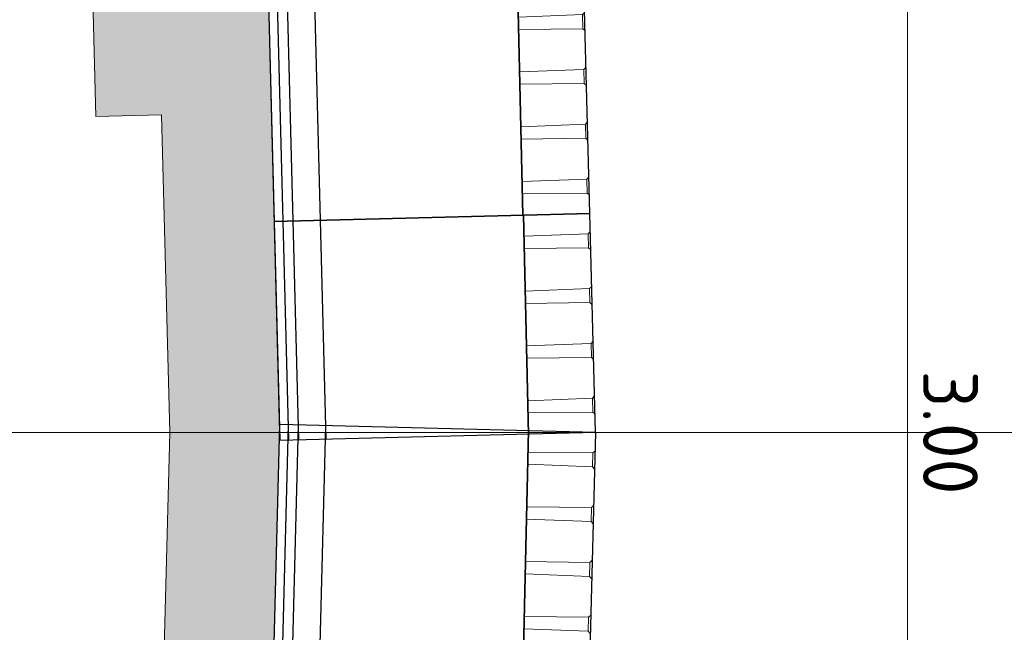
# Model space of a CAD drawing. Header units: metres. Extents: x 232680 to 233262, y 554200 to 554550.
# Tile 198 of 254: x 232760 to 232762.24, y 554479.18 to 554480.58. Entities that reach past the tile are written whole.
import ezdxf

# ---------------------------------------------------------------- set-up
doc = ezdxf.new("R2010")
doc.units = ezdxf.units.M
doc.linetypes.add('AM-AS', pattern=[16, 10, -2, 2, -2])
doc.layers.get('Defpoints').update_dxf_attribs({"color": 241})
for name, color, linetype, lineweight in [('ACO constructie 018', 251, 'Continuous', 18), ('ACO constructie 035', 7, 'Continuous', 35), ('N-WE-AM-AS-GD', 7, 'AM-AS', 13), ('N-WE-VH-VERHARDING_FUNDERING_GRANULAAT_MENG-AD', 252, 'Continuous', 18), ('X-XX-AL-NAP-M', 7, 'Continuous', 18)]:
    doc.layers.add(name, color=color, linetype=linetype, lineweight=lineweight)
doc.styles.add('NLCS-ISO-ANNOTATIEF-T25', font='NLCS-ISO.ttf', dxfattribs={"height": 2.5})
doc.dimstyles.new('NLCS-ANNOTATIEF-T25-PIJL', dxfattribs={"dimtxt": 2.5, "dimasz": 2.5, "dimexe": 2, "dimexo": 2, "dimgap": 0.7, "dimtad": 1, "dimzin": 0, "dimdsep": 46, "dimtxsty": 'NLCS-ISO-ANNOTATIEF-T25', "dimcen": 0, "dimdle": 2, "dimclrd": 256, "dimclre": 256, "dimclrt": 256, "dimazin": 0, "dimtfac": 1, "dimtofl": 0, "dimtmove": 1, "dimatfit": 0, "dimfxl": 2, "dimtfillclr": 254, "dimtolj": 1, "dimtzin": 0, "dimlwd": 13, "dimlwe": 9, "dimarcsym": 0})

# ---------------------------------------------------------------- blocks, each defined once
blk = doc.blocks.new('KST 500 (Doorsnede)')
at = {"layer": 'ACO constructie 018'}
for p, q in [((0.0415, 0), (0.0465, -0.005)), ((0.0835, 0), (0.0785, -0.005)), ((0.1665, 0), (0.1715, -0.005)), ((0.2085, 0), (0.2035, -0.005)), ((0.2915, 0), (0.2965, -0.005)), ((0.3335, 0), (0.3285, -0.005)), ((0.4165, 0), (0.4215, -0.005)), ((0.4585, 0), (0.4535, -0.005)), ((0.0785, -0.005), (0.0465, -0.005)), ((0.0485, -0.1528), (0.0465, -0.005)), ((0.0765, -0.1527), (0.0785, -0.005)), ((0.2035, -0.005), (0.1715, -0.005)), ((0.1735, -0.1523), (0.1715, -0.005)), ((0.2015, -0.1522), (0.2035, -0.005)), ((0.3285, -0.005), (0.2965, -0.005)), ((0.2985, -0.1518), (0.2965, -0.005)), ((0.3265, -0.1517), (0.3285, -0.005)), ((0.4535, -0.005), (0.4215, -0.005)), ((0.4235, -0.1513), (0.4215, -0.005)), ((0.4515, -0.1512), (0.4535, -0.005))]:
    blk.add_line(p, q, dxfattribs=at)
at = {"layer": 'ACO constructie 035', "color": 7, "linetype": 'Continuous', "lineweight": 30}
for p, q in [((0, 0), (0, -0.72)), ((0, 0), (0.5, 0)), ((0.5, -0.615), (0, -0.615)), ((0.5, -0.6776), (0, -0.6776)), ((0.5, -0.7), (0, -0.7)), ((0.5, -0.72), (0, -0.72))]:
    blk.add_line(p, q, dxfattribs=at)
at = {"layer": 'ACO constructie 035'}
for p, q in [((0.5, -0.72), (0.5, 0)), ((0, -0.153), (0.5, -0.151))]:
    blk.add_line(p, q, dxfattribs=at)
blk = doc.blocks.new('*D23')
at = {"layer": 'Defpoints', "color": 0, "transparency": 16777216}
for p in [(232761.2868, 554481.1396), (232762.0219, 554481.1396), (232761.2868, 554478.1382)]:
    blk.add_point(p, dxfattribs=at)
at = {"layer": 'X-XX-AL-NAP-M', "linetype": 'Continuous', "lineweight": 9, "transparency": 16777216}
for p, q in [((232761.3868, 554481.1396), (232762.1219, 554481.1396)), ((232761.3868, 554478.1382), (232762.1219, 554478.1382))]:
    blk.add_line(p, q, dxfattribs=at)
at = {"layer": 'X-XX-AL-NAP-M', "linetype": 'Continuous', "lineweight": 13, "transparency": 16777216}
blk.add_line((232762.0219, 554478.2632), (232762.0219, 554481.0146), dxfattribs=at)
at = {"layer": 'X-XX-AL-NAP-M', "transparency": 16777216}
for points in [[(232762.0011, 554481.0146), (232762.0428, 554481.0146), (232762.0219, 554481.1396)], [(232762.0011, 554478.2632), (232762.0428, 554478.2632), (232762.0219, 554478.1382)]]:
    blk.add_solid(points, dxfattribs=at)
at = {"layer": 'X-XX-AL-NAP-M', "transparency": 16777216, "insert": (232762.1194, 554479.6389), "char_height": 0.125, "attachment_point": 5, "rotation": 270, "style": 'NLCS-ISO-ANNOTATIEF-T25'}
blk.add_mtext('\\A1;3.00', dxfattribs=at)

msp = doc.modelspace()

# ---------------------------------------------------------------- hatches: boundary and pattern name
at = {"layer": 'N-WE-VH-VERHARDING_FUNDERING_GRANULAAT_MENG-AD'}
h = msp.add_hatch(dxfattribs=at)
h.set_pattern_fill('AVH-FUNDERING_GRANULAAT_MENG_01', color=256, pattern_type=2)
h.set_pattern_definition([(50, (232760.34007, 554479.6389), (0.35863, -0.031376), [0.0375, -0.4125]), (355, (232760.34007, 554479.6389), (-0.069376, 0.376096), [0.03, -0.33]), (100.4514, (232760.36995, 554479.6363), (0.289255, 0.34472), [0.03187, -0.350571]), (46.184, (232760.34007, 554479.7389), (0.53362, -0.08276), [0.05625, -0.61875]), (96.636, (232760.38453, 554479.732), (0.46733, 0.48706), [0.047805, -0.525857]), (351.184, (232760.34007, 554479.7389), (0.46733, 0.48706), [0.045, -0.495]), (21, (232760.39007, 554479.7139), (0.298454, -0.20131), [0.0375, -0.4125]), (326, (232760.39007, 554479.7139), (0.121658, 0.362575), [0.03, -0.33]), (71.4514, (232760.41494, 554479.69714), (0.420111, 0.161265), [0.03187, -0.350571]), (37.5, (232760.34007, 554479.63891), (0.00608, 0.166447), [0, -0.326, 0, -0.335, 0, -0.33125]), (7.5, (232760.34007, 554479.63891), (0.1315348, 0.197206), [0, -0.191, 0, -0.3185, 0, -0.12625]), (327.5, (232760.22857, 554479.63891), (0.2669112, -0.0112774), [0, -0.125, 0, -0.39, 0, -0.5175]), (317.5, (232760.17857, 554479.63891), (0.291593, 0.0500525), [0, -0.1625, 0, -0.259, 0, -0.3675])])
h.paths.add_polyline_path([(232760.3967, 554472.4102), (232760.1544, 554472.417), (232760.18, 554473.4159), (232760.0301, 554473.4198), (232760.1715, 554478.918), (232760.3214, 554478.9141), (232760.3401, 554479.6389), (232760.3214, 554480.3637), (232760.1715, 554480.3599), (232760.0301, 554485.8581), (232760.1664, 554485.8616), (232760.142, 554486.813), (232760.3919, 554486.8177), (232760.3984, 554486.5681), (232760.4228, 554485.6181), (232760.2864, 554485.6146), (232760.415, 554480.6162), (232760.5649, 554480.6201), (232760.5901, 554479.6389), (232760.5649, 554478.6578), (232760.415, 554478.6616), (232760.2864, 554473.6633), (232760.4364, 554473.6594), (232760.4031, 554472.6599)])

# ---------------------------------------------------------------- linework, layer by layer
at = {"layer": 'N-WE-AM-AS-GD'}
msp.add_lwpolyline([(232758.8127, 554479.6389), (232764.0788, 554479.6389)], dxfattribs=at)
at = {"layer": 'N-WE-VH-VERHARDING_FUNDERING_GRANULAAT_MENG-AD', "flags": 128}
msp.add_lwpolyline([(232760.3967, 554472.4102), (232760.1544, 554472.417), (232760.18, 554473.4159), (232760.0301, 554473.4198), (232760.1715, 554478.918), (232760.3214, 554478.9141), (232760.3401, 554479.6389), (232760.3214, 554480.3637), (232760.1715, 554480.3599), (232760.0301, 554485.8581), (232760.1664, 554485.8616), (232760.142, 554486.813), (232760.3919, 554486.8177), (232760.3984, 554486.5681), (232760.4228, 554485.6181), (232760.2864, 554485.6146), (232760.415, 554480.6162), (232760.5649, 554480.6201), (232760.5901, 554479.6389), (232760.5649, 554478.6578), (232760.415, 554478.6616), (232760.2864, 554473.6633), (232760.4364, 554473.6594), (232760.4031, 554472.6599)], close=True, dxfattribs=at)

# ---------------------------------------------------------------- block references
at = {"xscale": -1, "rotation": 271.4729954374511}
for p in [(232761.2975, 554480.1387), (232761.3104, 554479.6389)]:
    msp.add_blockref('KST 500 (Doorsnede)', p, dxfattribs=at)
at = {"rotation": 268.5270045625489}
msp.add_blockref('KST 500 (Doorsnede)', (232761.3104, 554479.6389), dxfattribs=at)

# ---------------------------------------------------------------- dimensions: what is measured, and where the dimension line sits
at = {"layer": 'X-XX-AL-NAP-M'}
dim = msp.add_linear_dim(base=(232762.0219, 554481.1396), p1=(232761.2868, 554478.1382), p2=(232761.2868, 554481.1396), angle=270, dimstyle='NLCS-ANNOTATIEF-T25-PIJL', override={"dimtad": 4, "dimrnd": 0.05}, dxfattribs=at)
dim.commit()
dim.dimension.update_dxf_attribs({"geometry": '*D23', "text_midpoint": (232762.1194, 554479.6389)})

doc.saveas('drawing.dxf')
